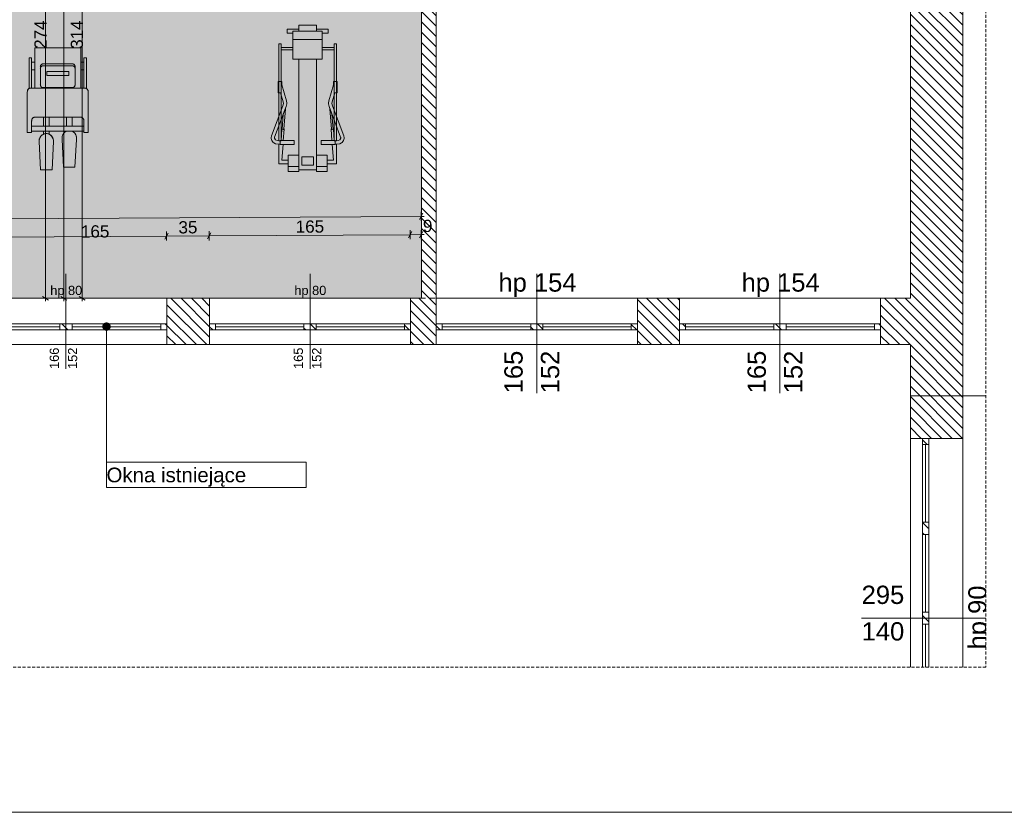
# Model space of a CAD drawing. Extents: x 180 to 6240, y 54 to 2910.
# Tile 13 of 17: x 3713 to 5328, y 60 to 1361. Entities that reach past the tile are written whole.
import ezdxf
from ezdxf.xclip import XClip

# ---------------------------------------------------------------- set-up
doc = ezdxf.new("R2010")
doc.units = 0
doc.header["$MEASUREMENT"] = 0
doc.header["$XCLIPFRAME"] = 0
doc.linetypes.add('Przerywana długa', pattern=[78, 50, -28])
for name, color, linetype in [('280-A Dachy Powłoki', 7, 'Continuous'), ('300-W Płytki podłogi', 7, 'Continuous'), ('320-W Umeblowanie', 7, 'Continuous'), ('399-W Wymiary i opisy', 7, 'Continuous'), ('420-K Ściany', 7, 'Continuous'), ('460-K Stropy', 7, 'Continuous'), ('460-K Stropy - wymieniane warstwy', 7, 'Continuous'), ('810-G Ogólne', 7, 'Continuous'), ('820-G Rysunki Obrazki', 7, 'Continuous'), ('840-G Znaczniki ogólne', 7, 'Continuous')]:
    doc.layers.add(name, color=color, linetype=linetype)
doc.styles.add('STYL_AUTOMATYCZNY_2', font='arial.ttf')
doc.styles.add('STYL_AUTOMATYCZNY_3', font='arial.ttf')
pattern_1 = [(135, (4271.063, -7264.17), (8.485281, 8.485281), [])]

# ---------------------------------------------------------------- blocks, each defined once
blk = doc.blocks.new('*X2')
at = {"layer": '300-W Płytki podłogi', "linetype": 'Continuous', "lineweight": 25}
blk.add_hatch(color=150, dxfattribs=at).paths.add_polyline_path([(361.2, 903.8), (4372.1, 903.8), (4372.1, 1531.8), (5174.1, 1531.8), (5174.1, 2343.8), (425.2, 2343.8), (425.2, 2301.8), (361.2, 2301.8)])
blk = doc.blocks.new('Rysunek_1_1', base_point=(4271.1, -7264.2))
at = {"layer": '420-K Ściany', "linetype": 'Continuous', "lineweight": 13}
h = blk.add_hatch(dxfattribs=at)
h.set_pattern_fill('Ściany_istniejące_0001', color=8, style=0, pattern_type=2)
h.set_pattern_definition(pattern_1)
h.paths.add_polyline_path([(5174.1, 1605.8), (5174.1, 673.8), (5260.1, 673.8), (5260.1, 1605.8)])
h = blk.add_hatch(dxfattribs=at)
h.set_pattern_fill('Ściany_istniejące_0001', color=8, style=0, pattern_type=2)
h.set_pattern_definition(pattern_1)
h.paths.add_polyline_path([(4372.1, 1497.8), (4372.1, 903.8), (4396.1, 903.8), (4396.1, 1497.8)])
h = blk.add_hatch(dxfattribs=at)
h.set_pattern_fill('Ściany_istniejące_0001', color=8, style=0, pattern_type=2)
h.set_pattern_definition(pattern_1)
h.paths.add_polyline_path([(3954.1, 827.8), (4024.1, 827.8), (4024.1, 903.8), (3954.1, 903.8)])
h = blk.add_hatch(dxfattribs=at)
h.set_pattern_fill('Ściany_istniejące_0001', color=8, style=0, pattern_type=2)
h.set_pattern_definition(pattern_1)
h.paths.add_polyline_path([(4354.1, 827.8), (4396.1, 827.8), (4396.1, 903.8), (4354.1, 903.8)])
h = blk.add_hatch(dxfattribs=at)
h.set_pattern_fill('Ściany_istniejące_0001', color=8, style=0, pattern_type=2)
h.set_pattern_definition(pattern_1)
h.paths.add_polyline_path([(4726.1, 827.8), (4795.1, 827.8), (4795.1, 903.8), (4726.1, 903.8)])
h = blk.add_hatch(dxfattribs=at)
h.set_pattern_fill('Ściany_istniejące_0001', color=8, style=0, pattern_type=2)
h.set_pattern_definition(pattern_1)
h.paths.add_polyline_path([(5125.1, 827.8), (5174.1, 827.8), (5174.1, 903.8), (5125.1, 903.8)])
h = blk.add_hatch(dxfattribs=at)
h.set_pattern_fill('Ściany_istniejące_0001', color=8, style=0, pattern_type=2)
h.set_pattern_definition(pattern_1)
h.paths.add_polyline_path([(3788.6, 861.8), (3778.6, 861.8), (3778.6, 851.8), (3788.6, 851.8)])
h = blk.add_hatch(dxfattribs=at)
h.set_pattern_fill('Ściany_istniejące_0001', color=8, style=0, pattern_type=2)
h.set_pattern_definition(pattern_1)
h.paths.add_polyline_path([(3788.6, 851.8), (3798.6, 851.8), (3798.6, 861.8), (3788.6, 861.8)])
h = blk.add_hatch(dxfattribs=at)
h.set_pattern_fill('Ściany_istniejące_0001', color=8, style=0, pattern_type=2)
h.set_pattern_definition(pattern_1)
h.paths.add_polyline_path([(3954.1, 861.8), (3944.1, 861.8), (3944.1, 851.8), (3954.1, 851.8)])
h = blk.add_hatch(dxfattribs=at)
h.set_pattern_fill('Ściany_istniejące_0001', color=8, style=0, pattern_type=2)
h.set_pattern_definition(pattern_1)
h.paths.add_polyline_path([(4024.1, 851.8), (4034.1, 851.8), (4034.1, 861.8), (4024.1, 861.8)])
h = blk.add_hatch(dxfattribs=at)
h.set_pattern_fill('Ściany_istniejące_0001', color=8, style=0, pattern_type=2)
h.set_pattern_definition(pattern_1)
h.paths.add_polyline_path([(4189.1, 861.8), (4179.1, 861.8), (4179.1, 851.8), (4189.1, 851.8)])
h = blk.add_hatch(dxfattribs=at)
h.set_pattern_fill('Ściany_istniejące_0001', color=8, style=0, pattern_type=2)
h.set_pattern_definition(pattern_1)
h.paths.add_polyline_path([(4189.1, 851.8), (4199.1, 851.8), (4199.1, 861.8), (4189.1, 861.8)])
h = blk.add_hatch(dxfattribs=at)
h.set_pattern_fill('Ściany_istniejące_0001', color=8, style=0, pattern_type=2)
h.set_pattern_definition(pattern_1)
h.paths.add_polyline_path([(4354.1, 861.8), (4344.1, 861.8), (4344.1, 851.8), (4354.1, 851.8)])
h = blk.add_hatch(dxfattribs=at)
h.set_pattern_fill('Ściany_istniejące_0001', color=8, style=0, pattern_type=2)
h.set_pattern_definition(pattern_1)
h.paths.add_polyline_path([(4396.1, 851.8), (4406.1, 851.8), (4406.1, 861.8), (4396.1, 861.8)])
h = blk.add_hatch(dxfattribs=at)
h.set_pattern_fill('Ściany_istniejące_0001', color=8, style=0, pattern_type=2)
h.set_pattern_definition(pattern_1)
h.paths.add_polyline_path([(4561.1, 861.8), (4551.1, 861.8), (4551.1, 851.8), (4561.1, 851.8)])
h = blk.add_hatch(dxfattribs=at)
h.set_pattern_fill('Ściany_istniejące_0001', color=8, style=0, pattern_type=2)
h.set_pattern_definition(pattern_1)
h.paths.add_polyline_path([(4561.1, 851.8), (4571.1, 851.8), (4571.1, 861.8), (4561.1, 861.8)])
h = blk.add_hatch(dxfattribs=at)
h.set_pattern_fill('Ściany_istniejące_0001', color=8, style=0, pattern_type=2)
h.set_pattern_definition(pattern_1)
h.paths.add_polyline_path([(4726.1, 861.8), (4716.1, 861.8), (4716.1, 851.8), (4726.1, 851.8)])
h = blk.add_hatch(dxfattribs=at)
h.set_pattern_fill('Ściany_istniejące_0001', color=8, style=0, pattern_type=2)
h.set_pattern_definition(pattern_1)
h.paths.add_polyline_path([(4795.1, 851.8), (4805.1, 851.8), (4805.1, 861.8), (4795.1, 861.8)])
h = blk.add_hatch(dxfattribs=at)
h.set_pattern_fill('Ściany_istniejące_0001', color=8, style=0, pattern_type=2)
h.set_pattern_definition(pattern_1)
h.paths.add_polyline_path([(4960.1, 861.8), (4950.1, 861.8), (4950.1, 851.8), (4960.1, 851.8)])
h = blk.add_hatch(dxfattribs=at)
h.set_pattern_fill('Ściany_istniejące_0001', color=8, style=0, pattern_type=2)
h.set_pattern_definition(pattern_1)
h.paths.add_polyline_path([(4960.1, 851.8), (4970.1, 851.8), (4970.1, 861.8), (4960.1, 861.8)])
h = blk.add_hatch(dxfattribs=at)
h.set_pattern_fill('Ściany_istniejące_0001', color=8, style=0, pattern_type=2)
h.set_pattern_definition(pattern_1)
h.paths.add_polyline_path([(5125.1, 861.8), (5115.1, 861.8), (5115.1, 851.8), (5125.1, 851.8)])
h = blk.add_hatch(dxfattribs=at)
h.set_pattern_fill('Ściany_istniejące_0001', color=8, style=0, pattern_type=2)
h.set_pattern_definition(pattern_1)
h.paths.add_polyline_path([(5204.1, 673.8), (5194.1, 673.8), (5194.1, 663.8), (5204.1, 663.8)])
h = blk.add_hatch(dxfattribs=at)
h.set_pattern_fill('Ściany_istniejące_0001', color=8, style=0, pattern_type=2)
h.set_pattern_definition(pattern_1)
h.paths.add_polyline_path([(5194.1, 526.3), (5204.1, 526.3), (5204.1, 536.3), (5194.1, 536.3)])
h = blk.add_hatch(dxfattribs=at)
h.set_pattern_fill('Ściany_istniejące_0001', color=8, style=0, pattern_type=2)
h.set_pattern_definition(pattern_1)
h.paths.add_polyline_path([(5204.1, 526.3), (5194.1, 526.3), (5194.1, 516.3), (5204.1, 516.3)])
h = blk.add_hatch(dxfattribs=at)
h.set_pattern_fill('Ściany_istniejące_0001', color=8, style=0, pattern_type=2)
h.set_pattern_definition(pattern_1)
h.paths.add_polyline_path([(5194.1, 378.8), (5204.1, 378.8), (5204.1, 388.8), (5194.1, 388.8)])
h = blk.add_hatch(dxfattribs=at)
h.set_pattern_fill('Ściany_istniejące_0001', color=8, style=0, pattern_type=2)
h.set_pattern_definition(pattern_1)
h.paths.add_polyline_path([(5204.1, 378.8), (5194.1, 378.8), (5194.1, 368.8), (5204.1, 368.8)])
at = {"layer": '820-G Rysunki Obrazki', "linetype": 'Continuous', "lineweight": 13}
blk.add_hatch(color=154, dxfattribs=at).paths.add_polyline_path([(3849.1, 857.3), (3849.5, 855), (3850.8, 853), (3852.8, 851.7), (3855.1, 851.3), (3857.4, 851.7), (3859.3, 853), (3860.6, 855), (3861.1, 857.3), (3860.6, 859.6), (3859.3, 861.5), (3857.4, 862.8), (3855.1, 863.3), (3852.8, 862.8), (3850.8, 861.5), (3849.5, 859.6)])
at = {"layer": '280-A Dachy Powłoki', "color": 7, "linetype": 'Przerywana długa', "lineweight": 13, "ltscale": 0.2, "flags": 128}
for points in [[(5174.1, 1538.6), (5174.1, 903.8)], [(5174.1, 903.8), (258.2, 903.8)]]:
    blk.add_lwpolyline(points, dxfattribs=at)
at = {"layer": '300-W Płytki podłogi', "color": 150, "linetype": 'Continuous', "lineweight": 5, "ltscale": 0.2, "flags": 128}
blk.add_lwpolyline([(361.2, 903.8), (361.2, 2301.8), (425.2, 2301.8), (425.2, 2343.8), (5174.1, 2343.8), (5174.1, 1531.8), (4372.1, 1531.8), (4372.1, 903.8)], close=True, dxfattribs=at)
at = {"layer": '320-W Umeblowanie', "color": 150, "linetype": 'Continuous', "lineweight": 0, "ltscale": 0.2}
for p, q in [((3812.8, 1314.9), (3737.4, 1314.9)), ((3737.4, 1314.9), (3737.4, 1248.6)), ((3812.8, 1314.9), (3812.8, 1314.6)), ((3812.8, 1314.6), (3812.8, 1313.6)), ((3812.8, 1313.6), (3812.8, 1311.9)), ((3812.8, 1311.9), (3812.8, 1309.8)), ((3812.8, 1309.8), (3812.8, 1307.1)), ((3732.3, 1298.6), (3728, 1298.6)), ((3728, 1298.6), (3728, 1248.2)), ((3732.3, 1298.6), (3732.3, 1248.6)), ((3812.8, 1307.1), (3812.8, 1304)), ((3812.8, 1304), (3812.8, 1300.5)), ((3812.8, 1300.5), (3812.8, 1248.6)), ((3822.3, 1298.6), (3818, 1298.6)), ((3818, 1298.6), (3818, 1248.6)), ((3822.3, 1298.6), (3822.3, 1248.2)), ((3737.4, 1291.3), (3732.3, 1291.3)), ((3737.4, 1278.8), (3732.3, 1278.8)), ((3746.6, 1255), (3746.6, 1283.2)), ((3750.8, 1288.6), (3799.4, 1288.6)), ((3750.8, 1285.5), (3799.4, 1285.5)), ((3757, 1276.3), (3793.3, 1276.3)), ((3757, 1276.3), (3757, 1276.2)), ((3793.3, 1276.3), (3793.3, 1269.4)), ((3793.3, 1276.3), (3793.3, 1276.2)), ((3803.7, 1255), (3803.7, 1283.2)), ((3818, 1291.3), (3812.8, 1291.3)), ((3818, 1278.8), (3812.8, 1278.8)), ((3757, 1269.3), (3757, 1276.2)), ((3793.3, 1269.3), (3757, 1269.3)), ((3793.3, 1276.2), (3793.3, 1269.3)), ((3793.3, 1269.4), (3793.3, 1269.3)), ((3729.4, 1248.6), (3768.7, 1248.6)), ((3729.4, 1248.6), (3820.8, 1248.6)), ((3799.4, 1249.6), (3750.8, 1249.6)), ((3768.7, 1249.6), (3768.7, 1249.3)), ((3768.7, 1249.3), (3768.7, 1249.6)), ((3768.7, 1249.3), (3768.7, 1248.6)), ((3768.7, 1248.6), (3768.7, 1249.3)), ((3783, 1249.6), (3783, 1249.3)), ((3783, 1249.3), (3783, 1248.6)), ((3783, 1248.6), (3820.8, 1248.6)), ((3725.1, 1176), (3725.1, 1242.3)), ((3725.1, 1176), (3725.1, 1242.3)), ((3825.1, 1242.3), (3825.1, 1176)), ((3813.7, 1200.9), (3736.6, 1200.9)), ((3751.6, 1200.9), (3751.6, 1186.4)), ((3761, 1200.9), (3761, 1186.4)), ((3789.3, 1186.4), (3789.3, 1200.9)), ((3789.3, 1200.9), (3789.3, 1186.4)), ((3798.7, 1200.9), (3798.7, 1186.4)), ((3732.3, 1194.7), (3732.3, 1176)), ((3818, 1186.4), (3732.3, 1186.4)), ((3818, 1176), (3818, 1194.7)), ((3732.3, 1176), (3725.1, 1176)), ((3818, 1178.1), (3732.3, 1178.1)), ((3751.6, 1178.1), (3751.6, 1173.1)), ((3761, 1178.1), (3761, 1173.1)), ((3782.1, 1165.3), (3782.1, 1166.7)), ((3782.1, 1164.3), (3782.1, 1165.3)), ((3784.6, 1119.1), (3782.1, 1164.3)), ((3789.3, 1178.1), (3789.3, 1178.1)), ((3789.3, 1178.1), (3789.3, 1178.1)), ((3798.7, 1178.1), (3798.7, 1178.1)), ((3805.8, 1164.3), (3803.4, 1119.1)), ((3805.8, 1165.3), (3805.8, 1166.7)), ((3805.8, 1164.3), (3805.8, 1165.3)), ((3825.1, 1176), (3818, 1176)), ((3746.8, 1114.9), (3744.4, 1161.4)), ((3768.1, 1161.4), (3765.7, 1114.9)), ((3765.7, 1114.9), (3746.8, 1114.9)), ((3803.4, 1119.1), (3784.6, 1119.1))]:
    blk.add_line(p, q, dxfattribs=at)
at = {"layer": '320-W Umeblowanie', "color": 150, "linetype": 'Continuous', "lineweight": 0, "ltscale": 0.2, "flags": 128}
for points in [[(4170.7, 1345.4), (4151.4, 1345.4), (4151.4, 1339.1), (4161, 1339.1), (4161, 1342.3), (4170.7, 1342.3)], [(4209.2, 1328.5), (4161, 1328.5), (4161, 1342.3), (4209.2, 1342.3)], [(4170.7, 1352.2), (4199.6, 1352.2), (4199.6, 1342.3), (4170.7, 1342.3)], [(4199.6, 1345.4), (4218.8, 1345.4), (4218.8, 1339.1), (4209.2, 1339.1), (4209.2, 1342.3), (4199.6, 1342.3)], [(4161, 1328.5), (4209.2, 1328.5), (4209.2, 1296.2), (4161, 1296.2)], [(3822.3, 1298.6), (3822.3, 1248.2), (3823, 1247.7), (3823.6, 1247.1), (3824.1, 1246.4), (3824.5, 1245.7), (3824.7, 1244.9), (3824.9, 1244.2), (3825.1, 1243.3), (3825.1, 1242.3), (3825.1, 1176), (3818, 1176), (3818, 1178.1), (3799, 1178.1), (3800.4, 1177.3), (3801.8, 1176.2), (3802.9, 1175), (3803.9, 1173.5), (3804.7, 1172.1), (3805.3, 1170.5), (3805.7, 1168.7), (3805.8, 1166.7), (3805.8, 1164.3), (3803.4, 1119.1), (3784.6, 1119.1), (3782.1, 1164.3), (3782.1, 1166.7), (3782.2, 1168.5), (3782.6, 1170.2), (3783.2, 1171.9), (3783.9, 1173.4), (3784.9, 1174.9), (3786.1, 1176.1), (3787.5, 1177.2), (3788.9, 1178.1), (3761, 1178.1), (3761, 1173.1), (3762.5, 1172.2), (3763.9, 1171.2), (3765.1, 1169.9), (3766.2, 1168.4), (3767, 1166.8), (3767.6, 1165.1), (3768, 1163.2), (3768.1, 1161.4), (3765.7, 1114.9), (3746.8, 1114.9), (3744.4, 1161.4), (3744.5, 1163.2), (3744.9, 1165.1), (3745.5, 1166.8), (3746.4, 1168.4), (3747.4, 1169.9), (3748.7, 1171.2), (3750.1, 1172.2), (3751.6, 1173.1), (3751.6, 1178.1), (3732.3, 1178.1), (3732.3, 1176), (3725.1, 1176), (3725.1, 1242.3), (3725.2, 1243.2), (3725.3, 1244.1), (3725.5, 1244.9), (3725.8, 1245.7), (3726.2, 1246.4), (3726.7, 1247.1), (3727.3, 1247.7), (3728, 1248.2), (3728, 1298.6), (3732.3, 1298.6), (3732.3, 1291.3), (3737.4, 1291.3), (3737.4, 1314.9), (3812.8, 1314.9), (3812.8, 1291.3), (3818, 1291.3), (3818, 1298.6)], [(4137.9, 1162.4), (4141.8, 1162.4), (4141.8, 1321.5), (4137.9, 1321.5)], [(4161, 1315.4), (4141.8, 1315.4), (4141.8, 1311.4), (4161, 1311.4)], [(4209.2, 1315.4), (4228.5, 1315.4), (4228.5, 1311.4), (4209.2, 1311.4)], [(4232.3, 1162.4), (4228.5, 1162.4), (4228.5, 1321.5), (4232.3, 1321.5)], [(4199.6, 1114.9), (4170.7, 1114.9), (4170.7, 1296.2), (4199.6, 1296.2)], [(3737.4, 1248.6), (3737.4, 1278.8), (3732.3, 1278.8), (3732.3, 1248.6)], [(3818, 1248.6), (3818, 1278.8), (3812.8, 1278.8), (3812.8, 1248.6)], [(4137.1, 1156.7), (4139.8, 1156.6), (4139.8, 1162.4), (4137.8, 1162.4), (4134.9, 1162.7), (4132.3, 1163.9), (4130.7, 1166.6), (4130.9, 1168), (4131, 1168.4), (4150, 1218.5), (4150.8, 1222.9), (4150.8, 1224.1), (4150.3, 1228.2), (4142.7, 1254.1), (4142.7, 1259.4), (4137, 1259.4), (4137, 1241), (4140.7, 1241), (4144.9, 1226.1), (4145.3, 1223.3), (4144.3, 1219.7), (4125.6, 1170.5), (4125.1, 1167.3), (4125.1, 1166.1), (4126.2, 1162.6), (4128.7, 1159.6), (4129.6, 1159.2), (4132.5, 1157.6), (4133.1, 1157.4)], [(4233.1, 1156.7), (4230.4, 1156.6), (4230.4, 1162.4), (4232.5, 1162.4), (4235.4, 1162.7), (4238, 1163.9), (4239.5, 1166.6), (4239.4, 1168), (4239.2, 1168.4), (4220.2, 1218.5), (4219.4, 1222.9), (4219.4, 1224.1), (4220, 1228.2), (4227.5, 1254.1), (4227.5, 1259.4), (4233.3, 1259.4), (4233.3, 1241), (4229.6, 1241), (4225.3, 1226.1), (4225, 1223.3), (4225.9, 1219.7), (4244.7, 1170.5), (4245.1, 1167.3), (4245.1, 1166.1), (4244.1, 1162.6), (4241.5, 1159.6), (4240.7, 1159.2), (4237.7, 1157.6), (4237.2, 1157.4)], [(4145.2, 1205.8), (4143.3, 1181.6), (4143.9, 1181.3), (4144.8, 1181.1), (4145.7, 1181.2), (4146.3, 1181.4), (4148.8, 1214.7), (4148.5, 1214.6)], [(4225, 1205.8), (4226.9, 1181.6), (4226.4, 1181.3), (4225.5, 1181.1), (4224.6, 1181.2), (4224, 1181.4), (4221.4, 1214.7), (4221.7, 1214.6)], [(3751.6, 1186.4), (3751.6, 1200.9), (3736.6, 1200.9), (3735.5, 1200.7), (3734.6, 1200.2), (3733.8, 1199.5), (3733.2, 1198.6), (3732.8, 1197.7), (3732.5, 1196.7), (3732.3, 1195.7), (3732.3, 1194.7), (3732.3, 1186.4)], [(3789.3, 1186.4), (3789.3, 1200.9), (3761, 1200.9), (3761, 1186.4)], [(3798.7, 1200.9), (3798.7, 1186.4), (3818, 1186.4), (3818, 1194.7), (3817.9, 1195.8), (3817.7, 1196.8), (3817.4, 1197.8), (3816.9, 1198.8), (3816.3, 1199.6), (3815.6, 1200.3), (3814.7, 1200.7), (3813.7, 1200.9)], [(4145.2, 1162.9), (4146.6, 1181.3), (4146.7, 1181.7), (4146.3, 1181.9), (4146.3, 1181.4), (4145.7, 1181.2), (4144.8, 1181.1), (4143.9, 1181.3), (4143.3, 1181.6), (4143.4, 1182.2), (4143, 1182), (4143, 1181.6), (4141.5, 1162.9)], [(4225, 1162.9), (4223.6, 1181.3), (4223.6, 1181.7), (4223.9, 1181.9), (4224, 1181.4), (4224.6, 1181.2), (4225.5, 1181.1), (4226.4, 1181.3), (4226.9, 1181.6), (4226.9, 1182.2), (4227.2, 1182), (4227.3, 1181.6), (4228.7, 1162.9)], [(4142.7, 1130.7), (4144.7, 1156.1), (4139.8, 1156.1), (4139.8, 1156.6), (4137.9, 1156.7), (4137.9, 1124.7), (4153.3, 1124.7), (4153.3, 1130.7), (4142.6, 1130.7)], [(4139.8, 1162.9), (4139.8, 1156.1), (4163, 1156.1), (4163, 1162.9)], [(4230.4, 1162.9), (4230.4, 1156.1), (4207.3, 1156.1), (4207.3, 1162.9)], [(4227.5, 1130.7), (4225.6, 1156.1), (4230.4, 1156.1), (4230.4, 1156.6), (4232.3, 1156.7), (4232.3, 1124.7), (4216.9, 1124.7), (4216.9, 1130.7), (4227.7, 1130.7)], [(4170.7, 1120), (4170.7, 1138.5), (4153.3, 1138.5), (4153.3, 1120)], [(4194.8, 1136), (4175.5, 1136), (4175.5, 1122.1), (4194.8, 1122.1)], [(4199.6, 1120), (4199.6, 1138.5), (4216.9, 1138.5), (4216.9, 1120)], [(4170.7, 1112.2), (4170.7, 1120), (4153.3, 1120), (4153.3, 1112.2)], [(4199.6, 1112.2), (4199.6, 1120), (4216.9, 1120), (4216.9, 1112.2)]]:
    blk.add_lwpolyline(points, close=True, dxfattribs=at)
at = {"layer": '320-W Umeblowanie', "color": 150, "linetype": 'Continuous', "lineweight": 0, "ltscale": 0.2}
for centre, major_axis, ratio, start_param, end_param in [((3750.8, 1283.2), (0, 5.38), 0.795919, 0, 1.570796), ((3750.8, 1280.1), (0, 5.38), 0.795919, 0, 1.570796), ((3799.4, 1283.2), (0, 5.38), 0.795919, 4.712389, 6.283185), ((3799.4, 1280.1), (0, 5.38), 0.795919, 4.712389, 6.283185), ((3729.4, 1242.3), (0, 6.22), 0.689286, 0, 1.570796), ((3750.8, 1255), (0, 5.38), 0.795919, 1.570796, 3.141593), ((3799.4, 1255), (0, 5.38), 0.795919, 3.141593, 4.712389), ((3820.8, 1242.3), (0, 6.22), 0.689286, 4.712389, 6.283185), ((3736.6, 1194.7), (0, 6.22), 0.689286, 0, 1.570796), ((3813.7, 1194.7), (0, 6.22), 0.689286, 4.712389, 6.283185), ((3756.3, 1161.4), (0, 12.8), 0.928026, 4.712389, 7.853982), ((3794, 1166.7), (0, 12.5), 0.946845, 0.436961, 1.570796), ((3794, 1166.7), (0, 12.5), 0.946845, 4.712389, 5.846225)]:
    blk.add_ellipse(centre, major_axis=major_axis, ratio=ratio, start_param=start_param, end_param=end_param, dxfattribs=at)
at = {"layer": '399-W Wymiary i opisy', "color": 154, "linetype": 'Continuous', "lineweight": 13, "ltscale": 0.2}
for p, q in [((3785.2, 903.8), (3785.2, 2343.8)), ((3815.2, 903.8), (3815.2, 1531.8)), ((3755.2, 903.8), (3755.2, 1451.8)), ((4371.3, 1038.3), (360.3, 1015.3)), ((4368.4, 1033.3), (4374.1, 1043.3)), ((4371.2, 1045.8), (4371.3, 1030.8)), ((4376.2, 1038.3), (4371.3, 1038.3)), ((3953.5, 1005.9), (3622.5, 1004)), ((3950.6, 1000.9), (3956.3, 1010.9)), ((3953.4, 1013.4), (3953.5, 998.4)), ((4023.5, 1006.3), (3953.5, 1005.9)), ((4020.6, 1001.3), (4026.3, 1011.3)), ((4023.4, 1013.8), (4023.5, 998.8)), ((4353.5, 1008.2), (4023.5, 1006.3)), ((4350.6, 1003.2), (4356.3, 1013.2)), ((4353.4, 1015.7), (4353.5, 1000.7)), ((4371.5, 1008.3), (4353.5, 1008.2)), ((4368.6, 1003.3), (4374.3, 1013.3)), ((4371.4, 1015.8), (4371.5, 1000.8)), ((4376.4, 1008.3), (4371.5, 1008.3)), ((3750.2, 906.7), (3760.2, 900.9)), ((3780.2, 906.7), (3790.2, 900.9)), ((3810.2, 906.7), (3820.2, 900.9)), ((3762.7, 903.8), (3747.7, 903.8)), ((3755.2, 898.9), (3755.2, 903.8)), ((3792.7, 903.8), (3777.7, 903.8)), ((3785.2, 898.9), (3785.2, 903.8)), ((3822.7, 903.8), (3807.7, 903.8)), ((3815.2, 898.9), (3815.2, 903.8))]:
    blk.add_line(p, q, dxfattribs=at)
at = {"layer": '420-K Ściany', "color": 7, "linetype": 'Continuous', "lineweight": 15, "ltscale": 0.2}
for p, q in [((3788.6, 787.8), (3788.6, 943.8)), ((4189.1, 787.8), (4189.1, 943.8)), ((4561.1, 747.8), (4561.1, 943.8)), ((4960.1, 747.8), (4960.1, 943.8)), ((5094.1, 378.8), (5298, 378.8))]:
    blk.add_line(p, q, dxfattribs=at)
at = {"layer": '420-K Ściany', "color": 7, "linetype": 'Continuous', "lineweight": 13, "ltscale": 0.2}
for p, q in [((3954.1, 903.8), (3623.1, 903.8)), ((3954.1, 861.8), (3954.1, 903.8)), ((3954.1, 861.8), (3954.1, 903.8)), ((4024.1, 861.8), (4024.1, 903.8)), ((4354.1, 903.8), (4024.1, 903.8)), ((4024.1, 861.8), (4024.1, 903.8)), ((4354.1, 861.8), (4354.1, 903.8)), ((4354.1, 861.8), (4354.1, 903.8)), ((4396.1, 861.8), (4396.1, 903.8)), ((4726.1, 903.8), (4396.1, 903.8)), ((4396.1, 861.8), (4396.1, 903.8)), ((4726.1, 861.8), (4726.1, 903.8)), ((4726.1, 861.8), (4726.1, 903.8)), ((4795.1, 861.8), (4795.1, 903.8)), ((5125.1, 903.8), (4795.1, 903.8)), ((4795.1, 861.8), (4795.1, 903.8)), ((5125.1, 861.8), (5125.1, 903.8)), ((5125.1, 861.8), (5125.1, 903.8)), ((3778.6, 861.8), (3633.1, 861.8)), ((3778.6, 856.8), (3633.1, 856.8)), ((3788.6, 861.8), (3778.6, 861.8)), ((3778.6, 861.8), (3778.6, 851.8)), ((3798.6, 861.8), (3788.6, 861.8)), ((3798.6, 851.8), (3798.6, 861.8)), ((3944.1, 861.8), (3798.6, 861.8)), ((3944.1, 856.8), (3798.6, 856.8)), ((3954.1, 861.8), (3944.1, 861.8)), ((3944.1, 861.8), (3944.1, 851.8)), ((3954.1, 851.8), (3954.1, 861.8)), ((3954.1, 851.8), (3954.1, 861.8)), ((3954.1, 851.8), (3954.1, 861.8)), ((4024.1, 851.8), (4024.1, 861.8)), ((4034.1, 861.8), (4024.1, 861.8)), ((4024.1, 851.8), (4024.1, 861.8)), ((4024.1, 851.8), (4024.1, 861.8)), ((4034.1, 851.8), (4034.1, 861.8)), ((4179.1, 861.8), (4034.1, 861.8)), ((4179.1, 856.8), (4034.1, 856.8)), ((4189.1, 861.8), (4179.1, 861.8)), ((4179.1, 861.8), (4179.1, 851.8)), ((4199.1, 861.8), (4189.1, 861.8)), ((4199.1, 851.8), (4199.1, 861.8)), ((4344.1, 861.8), (4199.1, 861.8)), ((4344.1, 856.8), (4199.1, 856.8)), ((4354.1, 861.8), (4344.1, 861.8)), ((4344.1, 861.8), (4344.1, 851.8)), ((4354.1, 851.8), (4354.1, 861.8)), ((4354.1, 851.8), (4354.1, 861.8)), ((4354.1, 851.8), (4354.1, 861.8)), ((4396.1, 851.8), (4396.1, 861.8)), ((4406.1, 861.8), (4396.1, 861.8)), ((4396.1, 851.8), (4396.1, 861.8)), ((4396.1, 851.8), (4396.1, 861.8)), ((4406.1, 851.8), (4406.1, 861.8)), ((4551.1, 861.8), (4406.1, 861.8)), ((4551.1, 856.8), (4406.1, 856.8)), ((4561.1, 861.8), (4551.1, 861.8)), ((4551.1, 861.8), (4551.1, 851.8)), ((4571.1, 861.8), (4561.1, 861.8)), ((4571.1, 851.8), (4571.1, 861.8)), ((4716.1, 861.8), (4571.1, 861.8)), ((4716.1, 856.8), (4571.1, 856.8)), ((4726.1, 861.8), (4716.1, 861.8)), ((4716.1, 861.8), (4716.1, 851.8)), ((4726.1, 851.8), (4726.1, 861.8)), ((4726.1, 851.8), (4726.1, 861.8)), ((4726.1, 851.8), (4726.1, 861.8)), ((4795.1, 851.8), (4795.1, 861.8)), ((4805.1, 861.8), (4795.1, 861.8)), ((4795.1, 851.8), (4795.1, 861.8)), ((4795.1, 851.8), (4795.1, 861.8)), ((4805.1, 851.8), (4805.1, 861.8)), ((4950.1, 861.8), (4805.1, 861.8)), ((4950.1, 856.8), (4805.1, 856.8)), ((4960.1, 861.8), (4950.1, 861.8)), ((4950.1, 861.8), (4950.1, 851.8)), ((4970.1, 861.8), (4960.1, 861.8)), ((4970.1, 851.8), (4970.1, 861.8)), ((5115.1, 861.8), (4970.1, 861.8)), ((5115.1, 856.8), (4970.1, 856.8)), ((5125.1, 861.8), (5115.1, 861.8)), ((5115.1, 861.8), (5115.1, 851.8)), ((5125.1, 851.8), (5125.1, 861.8)), ((5125.1, 851.8), (5125.1, 861.8)), ((5125.1, 851.8), (5125.1, 861.8)), ((3633.1, 851.8), (3778.6, 851.8)), ((3778.6, 851.8), (3788.6, 851.8)), ((3788.6, 851.8), (3798.6, 851.8)), ((3798.6, 851.8), (3944.1, 851.8)), ((3944.1, 851.8), (3954.1, 851.8)), ((3954.1, 827.8), (3954.1, 851.8)), ((3954.1, 827.8), (3954.1, 851.8)), ((4024.1, 827.8), (4024.1, 851.8)), ((4024.1, 851.8), (4034.1, 851.8)), ((4024.1, 827.8), (4024.1, 851.8)), ((4034.1, 851.8), (4179.1, 851.8)), ((4179.1, 851.8), (4189.1, 851.8)), ((4189.1, 851.8), (4199.1, 851.8)), ((4199.1, 851.8), (4344.1, 851.8)), ((4344.1, 851.8), (4354.1, 851.8)), ((4354.1, 827.8), (4354.1, 851.8)), ((4354.1, 827.8), (4354.1, 851.8)), ((4396.1, 827.8), (4396.1, 851.8)), ((4396.1, 851.8), (4406.1, 851.8)), ((4396.1, 827.8), (4396.1, 851.8)), ((4406.1, 851.8), (4551.1, 851.8)), ((4551.1, 851.8), (4561.1, 851.8)), ((4561.1, 851.8), (4571.1, 851.8)), ((4571.1, 851.8), (4716.1, 851.8)), ((4716.1, 851.8), (4726.1, 851.8)), ((4726.1, 827.8), (4726.1, 851.8)), ((4726.1, 827.8), (4726.1, 851.8)), ((4795.1, 827.8), (4795.1, 851.8)), ((4795.1, 851.8), (4805.1, 851.8)), ((4795.1, 827.8), (4795.1, 851.8)), ((4805.1, 851.8), (4950.1, 851.8)), ((4950.1, 851.8), (4960.1, 851.8)), ((4960.1, 851.8), (4970.1, 851.8)), ((4970.1, 851.8), (5115.1, 851.8)), ((5115.1, 851.8), (5125.1, 851.8)), ((5125.1, 827.8), (5125.1, 851.8)), ((5125.1, 827.8), (5125.1, 851.8)), ((3954.1, 827.8), (3623.1, 827.8)), ((4354.1, 827.8), (4024.1, 827.8)), ((4726.1, 827.8), (4396.1, 827.8)), ((5125.1, 827.8), (4795.1, 827.8)), ((5174.1, 673.8), (5194.1, 673.8)), ((5174.1, 673.8), (5174.1, 298)), ((5174.1, 673.8), (5194.1, 673.8)), ((5194.1, 673.8), (5204.1, 673.8)), ((5194.1, 663.8), (5194.1, 673.8)), ((5194.1, 673.8), (5204.1, 673.8)), ((5194.1, 673.8), (5204.1, 673.8)), ((5204.1, 663.8), (5194.1, 663.8)), ((5194.1, 536.3), (5194.1, 663.8)), ((5199.1, 663.8), (5199.1, 536.3)), ((5204.1, 673.8), (5260.1, 673.8)), ((5204.1, 673.8), (5204.1, 663.8)), ((5204.1, 673.8), (5260.1, 673.8)), ((5204.1, 663.8), (5204.1, 536.3)), ((5260.1, 673.8), (5260.1, 298)), ((5194.1, 526.3), (5194.1, 536.3)), ((5194.1, 536.3), (5204.1, 536.3)), ((5204.1, 536.3), (5204.1, 526.3)), ((5194.1, 516.3), (5194.1, 526.3)), ((5204.1, 526.3), (5204.1, 516.3)), ((5204.1, 516.3), (5194.1, 516.3)), ((5194.1, 388.8), (5194.1, 516.3)), ((5199.1, 516.3), (5199.1, 388.8)), ((5204.1, 516.3), (5204.1, 388.8)), ((5194.1, 378.8), (5194.1, 388.8)), ((5194.1, 388.8), (5204.1, 388.8)), ((5204.1, 388.8), (5204.1, 378.8)), ((5194.1, 368.8), (5194.1, 378.8)), ((5204.1, 378.8), (5204.1, 368.8)), ((5204.1, 368.8), (5194.1, 368.8)), ((5194.1, 298), (5194.1, 368.8)), ((5199.1, 368.8), (5199.1, 298)), ((5204.1, 368.8), (5204.1, 298))]:
    blk.add_line(p, q, dxfattribs=at)
at = {"layer": '420-K Ściany', "color": 7, "linetype": 'Continuous', "lineweight": 13, "ltscale": 0.2, "flags": 128}
for points in [[(5260.1, 673.8), (5260.1, 1605.8)], [(4372.1, 1497.8), (4372.1, 903.8)], [(4396.1, 903.8), (4396.1, 1497.8)], [(5174.1, 1497.8), (5174.1, 903.8)], [(4024.1, 903.8), (3954.1, 903.8)], [(4372.1, 903.8), (4354.1, 903.8)], [(4795.1, 903.8), (4726.1, 903.8)], [(5174.1, 903.8), (5125.1, 903.8)], [(3954.1, 827.8), (4024.1, 827.8)], [(4354.1, 827.8), (4396.1, 827.8)], [(4726.1, 827.8), (4795.1, 827.8)], [(5125.1, 827.8), (5174.1, 827.8)], [(5174.1, 827.8), (5174.1, 673.8)]]:
    blk.add_lwpolyline(points, dxfattribs=at)
at = {"layer": '460-K Stropy', "color": 7, "linetype": 'Continuous', "lineweight": 13, "ltscale": 0.2, "flags": 128}
blk.add_lwpolyline([(361.2, 298), (361.2, 827.8), (5174.1, 827.8), (5174.1, 743.8), (5298, 743.8)], dxfattribs=at)
at = {"layer": '460-K Stropy - wymieniane warstwy', "color": 94, "linetype": 'Continuous', "lineweight": 0, "ltscale": 0.2, "flags": 128}
blk.add_lwpolyline([(361.2, 903.8), (4372.1, 903.8), (4372.1, 1531.8), (5174.1, 1531.8), (5174.1, 2343.8), (4489.1, 2343.8), (361.2, 2343.8)], close=True, dxfattribs=at)
at = {"layer": '820-G Rysunki Obrazki', "color": 154, "linetype": 'Continuous', "lineweight": 13, "ltscale": 0.2}
for p, q in [((3855.1, 851.3), (3855.1, 593.2)), ((4182.6, 634.9), (3855.1, 634.9)), ((3855.1, 634.9), (3855.1, 593.2)), ((4182.6, 593.2), (4182.6, 634.9)), ((3855.1, 593.2), (4182.6, 593.2)), ((3855.1, 593.2), (4182.6, 593.2))]:
    blk.add_line(p, q, dxfattribs=at)
blk.add_circle((3855.1, 857.3), 6, dxfattribs=at)
at = {"color": 7, "linetype": 'Continuous', "lineweight": 13, "ltscale": 0.2}
blk.add_blockref('*X2', (0, 0), dxfattribs=at)
at = {"layer": '399-W Wymiary i opisy', "color": 154, "linetype": 'Continuous', "lineweight": 13, "char_height": 20, "attachment_point": 7, "style": 'STYL_AUTOMATYCZNY_2'}
for s, insert, width, rotation in [('\\A1;{\\pql;\\fArial|b0|i0|c238|p0;\\W1.000000;274}', (3756.8, 1313.3), 45.763, 90), ('\\A1;{\\pql;\\fArial|b0|i0|c238|p0;\\W1.000000;314}', (3816.8, 1313.3), 45.763, 90), ('\\A1;{\\pql;\\fArial|b0|i0|c238|p0;\\W1.000000;165}', (3813.2, 1003.2), 45.763, 0.3285), ('\\A1;{\\pql;\\fArial|b0|i0|c238|p0;\\W1.000000;35}', (3973.2, 1010), 30.509, 0.3285), ('\\A1;{\\pql;\\fArial|b0|i0|c238|p0;\\W1.000000;165}', (4165.6, 1011.1), 45.763, 0.3285), ('\\A1;{\\pql;\\fArial|b0|i0|c238|p0;\\W1.000000;9}', (4374.3, 1012.3), 15.254, 0.3285)]:
    blk.add_mtext(s, dxfattribs=dict(at, insert=insert, width=width, rotation=rotation))
at = {"layer": '420-K Ściany', "color": 7, "linetype": 'Continuous', "lineweight": 5, "attachment_point": 7, "style": 'STYL_AUTOMATYCZNY_3'}
for s, insert, char_height in [('\\A1;{\\pql;\\pt0;\\fArial|b0|i0|c238|p0;\\W1.000000;hp 154\\fArial|b0|i0|c238|p0;\\W1.000000;\\A1{\\H.66x;\\S^  ;}\\fArial|b0|i0|c238|p0;\\W1.000000;\\fArial|b0|i0|c238|p0;\\W1.000000;}', (4498.1, 905.7), 30), ('\\A1;{\\pql;\\pt0;\\fArial|b0|i0|c238|p0;\\W1.000000;hp 154\\fArial|b0|i0|c238|p0;\\W1.000000;\\A1{\\H.66x;\\S^  ;}\\fArial|b0|i0|c238|p0;\\W1.000000;\\fArial|b0|i0|c238|p0;\\W1.000000;}', (4897.1, 905.7), 30), ('\\A1;{\\pql;\\pt0;\\fArial|b0|i0|c238|p0;\\W1.000000;hp 80\\fArial|b0|i0|c238|p0;\\W1.000000;\\A1{\\H.66x;\\S^  ;}\\fArial|b0|i0|c238|p0;\\W1.000000;\\fArial|b0|i0|c238|p0;\\W1.000000;}', (3762.8, 904.7), 15), ('\\A1;{\\pql;\\pt0;\\fArial|b0|i0|c238|p0;\\W1.000000;hp 80\\fArial|b0|i0|c238|p0;\\W1.000000;\\A1{\\H.66x;\\S^  ;}\\fArial|b0|i0|c238|p0;\\W1.000000;\\fArial|b0|i0|c238|p0;\\W1.000000;}', (4163.3, 904.7), 15), ('\\A1;{\\pql;\\pt0;\\fArial|b0|i0|c238|p0;\\W1.000000;295\\fArial|b0|i0|c238|p0;\\W1.000000;\\A1{\\H.66x;\\S^  ;}\\fArial|b0|i0|c238|p0;\\W1.000000;\\fArial|b0|i0|c238|p0;\\W1.000000;}', (5094.1, 393.3), 30), ('\\A1;{\\pql;\\pt0;\\fArial|b0|i0|c238|p0;\\W1.000000;140\\fArial|b0|i0|c238|p0;\\W1.000000;\\A1{\\H.66x;\\S^  ;}\\fArial|b0|i0|c238|p0;\\W1.000000;\\fArial|b0|i0|c238|p0;\\W1.000000;}', (5094.1, 333.3), 30)]:
    blk.add_mtext(s, dxfattribs=dict(at, insert=insert, char_height=char_height))
at = {"layer": '420-K Ściany', "color": 7, "linetype": 'Continuous', "lineweight": 5, "attachment_point": 7, "rotation": 90, "style": 'STYL_AUTOMATYCZNY_3'}
for s, insert, char_height in [('\\A1;{\\pql;\\pt0;\\fArial|b0|i0|c238|p0;\\W1.000000;165\\fArial|b0|i0|c238|p0;\\W1.000000;\\A1{\\H.66x;\\S^  ;}\\fArial|b0|i0|c238|p0;\\W1.000000;\\fArial|b0|i0|c238|p0;\\W1.000000;}', (4546.6, 747.8), 30), ('\\A1;{\\pql;\\pt0;\\fArial|b0|i0|c238|p0;\\W1.000000;152\\fArial|b0|i0|c238|p0;\\W1.000000;\\A1{\\H.66x;\\S^  ;}\\fArial|b0|i0|c238|p0;\\W1.000000;\\fArial|b0|i0|c238|p0;\\W1.000000;}', (4606.6, 747.8), 30), ('\\A1;{\\pql;\\pt0;\\fArial|b0|i0|c238|p0;\\W1.000000;165\\fArial|b0|i0|c238|p0;\\W1.000000;\\A1{\\H.66x;\\S^  ;}\\fArial|b0|i0|c238|p0;\\W1.000000;\\fArial|b0|i0|c238|p0;\\W1.000000;}', (4945.6, 747.8), 30), ('\\A1;{\\pql;\\pt0;\\fArial|b0|i0|c238|p0;\\W1.000000;152\\fArial|b0|i0|c238|p0;\\W1.000000;\\A1{\\H.66x;\\S^  ;}\\fArial|b0|i0|c238|p0;\\W1.000000;\\fArial|b0|i0|c238|p0;\\W1.000000;}', (5005.6, 747.8), 30), ('\\A1;{\\pql;\\pt0;\\fArial|b0|i0|c238|p0;\\W1.000000;166\\fArial|b0|i0|c238|p0;\\W1.000000;\\A1{\\H.66x;\\S^  ;}\\fArial|b0|i0|c238|p0;\\W1.000000;\\fArial|b0|i0|c238|p0;\\W1.000000;}', (3781.3, 787.8), 15), ('\\A1;{\\pql;\\pt0;\\fArial|b0|i0|c238|p0;\\W1.000000;152\\fArial|b0|i0|c238|p0;\\W1.000000;\\A1{\\H.66x;\\S^  ;}\\fArial|b0|i0|c238|p0;\\W1.000000;\\fArial|b0|i0|c238|p0;\\W1.000000;}', (3811.3, 787.8), 15), ('\\A1;{\\pql;\\pt0;\\fArial|b0|i0|c238|p0;\\W1.000000;165\\fArial|b0|i0|c238|p0;\\W1.000000;\\A1{\\H.66x;\\S^  ;}\\fArial|b0|i0|c238|p0;\\W1.000000;\\fArial|b0|i0|c238|p0;\\W1.000000;}', (4181.8, 787.8), 15), ('\\A1;{\\pql;\\pt0;\\fArial|b0|i0|c238|p0;\\W1.000000;152\\fArial|b0|i0|c238|p0;\\W1.000000;\\A1{\\H.66x;\\S^  ;}\\fArial|b0|i0|c238|p0;\\W1.000000;\\fArial|b0|i0|c238|p0;\\W1.000000;}', (4211.8, 787.8), 15), ('\\A1;{\\pql;\\pt0;\\fArial|b0|i0|c238|p0;\\W1.000000;hp 90\\fArial|b0|i0|c238|p0;\\W1.000000;\\A1{\\H.66x;\\S^  ;}\\fArial|b0|i0|c238|p0;\\W1.000000;\\fArial|b0|i0|c238|p0;\\W1.000000;}', (5308.2, 327.4), 30)]:
    blk.add_mtext(s, dxfattribs=dict(at, insert=insert, char_height=char_height))
at = {"layer": '820-G Rysunki Obrazki', "color": 154, "linetype": 'Continuous', "lineweight": 13, "insert": (3855.1, 594.5), "char_height": 24, "attachment_point": 7, "style": 'STYL_AUTOMATYCZNY_3'}
blk.add_mtext('\\A1;{\\pql;\\fArial|b0|i0|c238|p0;\\W1.000000;Okna istniejące}', dxfattribs=at)

msp = doc.modelspace()

# ---------------------------------------------------------------- linework, layer by layer
at = {"layer": '810-G Ogólne', "color": 7, "linetype": 'Continuous', "lineweight": 13, "ltscale": 0.1}
for p, q in [((5240, 60), (180, 60)), ((5490, 60), (5240, 60))]:
    msp.add_line(p, q, dxfattribs=at)
at = {"layer": '840-G Znaczniki ogólne', "color": 8, "linetype": 'Przerywana długa', "lineweight": 13, "ltscale": 0.1}
msp.add_lwpolyline([(239.3, 2697.2), (5076, 2697.2), (5076, 2429.8), (5298, 2429.8), (5298, 298), (239.3, 298)], close=True, dxfattribs=at)

# ---------------------------------------------------------------- block references
at = {"layer": '820-G Rysunki Obrazki', "color": 7, "linetype": 'Continuous', "lineweight": 13, "ltscale": 0.1}
ref = msp.add_blockref('Rysunek_1_1', (4271.1, -7264.2), dxfattribs=at)
XClip(ref).set_block_clipping_path([(239.3222180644, 297.9939572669), (5297.9618786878, 297.9939572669), (5297.9618786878, 2429.8300772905), (5076.0038870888, 2429.8300772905), (5076.0038870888, 2697.1691597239), (239.3222180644, 2697.1691597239)])

doc.saveas('drawing.dxf')
